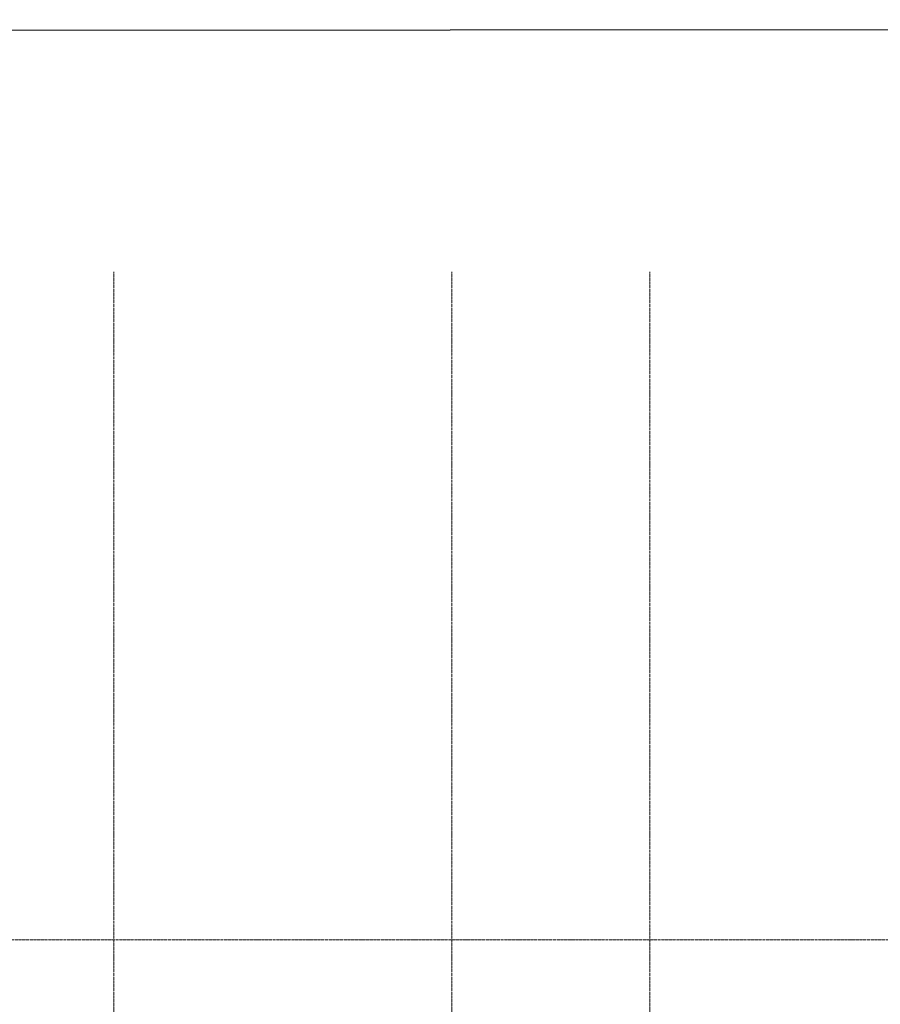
# Model space of a CAD drawing. Header units: millimetres. Extents: x -111 to 116289, y -9307 to 73893.
# Tile 46 of 128: x 34541 to 40320, y 67280 to 73893. Entities that reach past the tile are written whole.
import ezdxf

# ---------------------------------------------------------------- set-up
doc = ezdxf.new("R2010")
doc.units = ezdxf.units.MM
doc.linetypes.add('ADSK_Линия сетки', pattern=[25, 20, -2.5, 0, -2.5])
doc.layers.add('UNPLOTTED', color=2, linetype='Continuous', plot=False)
doc.layers.add('Оси', color=7, linetype='Continuous', lineweight=9)

# ---------------------------------------------------------------- blocks, each defined once
blk = doc.blocks.new('A$Cffbd38bb')
at = {"layer": 'Оси', "color": 253, "linetype": 'ADSK_Линия сетки', "true_color": 0xaaaaaa}
for p, q in [((33367.4, 800), (33367.4, 71114.3)), ((35637.4, 800), (35637.4, 71114.3)), ((36967.4, 800), (36967.4, 71114.3)), ((106566.2, 66629.5), (800, 66629.5))]:
    blk.add_line(p, q, dxfattribs=at)
blk = doc.blocks.new('*U182')
at = {"layer": 'UNPLOTTED'}
blk.add_lwpolyline([(0, 832), (0, 0), (-1164, 0), (-1164, 831)], close=True, dxfattribs=at)

msp = doc.modelspace()

# ---------------------------------------------------------------- block references
msp.add_blockref('A$Cffbd38bb', (1805.7, 1084))
at = {"layer": 'UNPLOTTED', "xscale": 100, "yscale": 100, "zscale": 100}
msp.add_blockref('*U182', (116288.7, -9307.3), dxfattribs=at)

doc.saveas('drawing.dxf')
